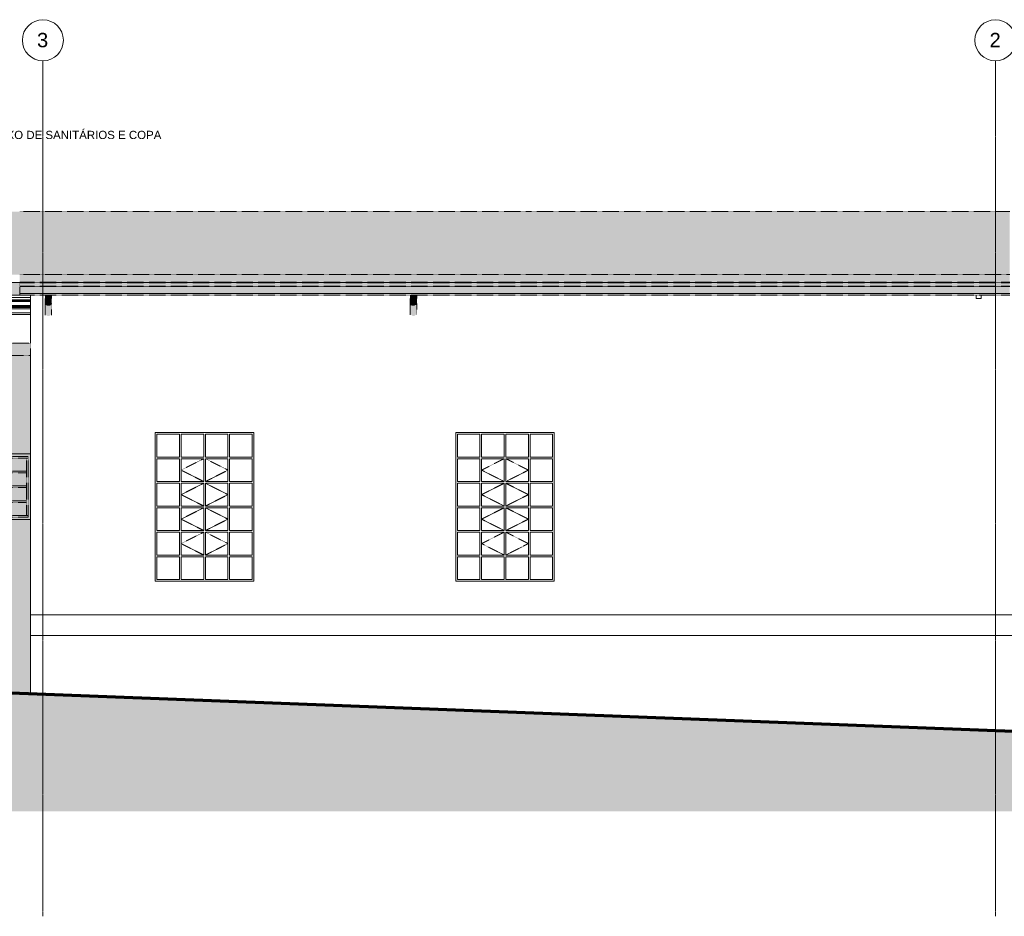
# Model space of a CAD drawing. Header units: millimetres. Extents: x -5998 to 63709, y -2391 to 8822.
# Tile 13 of 256: x 9919 to 21914, y -2391 to 8528. Entities that reach past the tile are written whole.
import ezdxf

# ---------------------------------------------------------------- set-up
doc = ezdxf.new("R2010")
doc.units = ezdxf.units.MM
for name, pattern in [('_Tracejado médio', [4, 3, -1]), ('_Tracejado pequeno', [2.25, 1.5, -0.75]), ('_Traço - ponto', [16, 12, -2, 0, -2])]:
    doc.linetypes.add(name, pattern=pattern)
for name, color, linetype, lineweight in [('A-FLOR', 192, 'Continuous', 18), ('A-FLOR-PATT', 8, 'Continuous', 25), ('A-GENM', 13, 'Continuous', 18), ('A-GLAZ', 151, 'Continuous', 18), ('A-GLAZ-CWMG', 51, 'Continuous', 18), ('A-GLAZ-HDLN', 1, '_Tracejado pequeno', 18), ('A-ROOF', 132, 'Continuous', 25), ('A-ROOF-OTLN', 132, 'Continuous', 25), ('A-ROOF-PATT', 132, 'Continuous', 25), ('A-WALL', 113, 'Continuous', 25), ('G-ANNO-TEXT', 231, 'Continuous', 9), ('S-GRID', 1, 'Continuous', 9), ('S-GRID-IDEN', 1, 'Continuous', 9)]:
    doc.layers.add(name, color=color, linetype=linetype, lineweight=lineweight)
doc.styles.add('Arial_2', font='arial.ttf', dxfattribs={"height": 175})
doc.styles.add('Arial_3', font='arial.ttf', dxfattribs={"height": 100})

# ---------------------------------------------------------------- blocks, each defined once
blk = doc.blocks.new('Janelas_J2 e J4 - J4 - 1_2 x 1_81-4330366-ELEVAÇÃO 3 - MANTER _ DEMOLIR')
at = {"layer": 'A-GLAZ'}
for p, q in [((15251, 3202), (15251, 3480)), ((15251, 3480), (15526, 3480)), ((15526, 3480), (15526, 3202)), ((15546, 3202), (15546, 3480)), ((15546, 3480), (15821, 3480)), ((15821, 3480), (15821, 3202)), ((15841, 3202), (15841, 3480)), ((15841, 3480), (16116, 3480)), ((16116, 3480), (16116, 3202)), ((16136, 3202), (16136, 3480)), ((16136, 3480), (16411, 3480)), ((16411, 3480), (16411, 3202)), ((15526, 3202), (15251, 3202)), ((15251, 2903), (15251, 3182)), ((15251, 3182), (15526, 3182)), ((15526, 3182), (15526, 2903)), ((15821, 3202), (15546, 3202)), ((15546, 2903), (15546, 3182)), ((15546, 3182), (15821, 3182)), ((15821, 3182), (15821, 2903)), ((16116, 3202), (15841, 3202)), ((15841, 2903), (15841, 3182)), ((15841, 3182), (16116, 3182)), ((16116, 3182), (16116, 2903)), ((16411, 3202), (16136, 3202)), ((16136, 2903), (16136, 3182)), ((16136, 3182), (16411, 3182)), ((16411, 3182), (16411, 2903)), ((15526, 2903), (15251, 2903)), ((15251, 2605), (15251, 2883)), ((15251, 2883), (15526, 2883)), ((15526, 2883), (15526, 2605)), ((15821, 2903), (15546, 2903)), ((15546, 2605), (15546, 2883)), ((15546, 2883), (15821, 2883)), ((15821, 2883), (15821, 2605)), ((16116, 2903), (15841, 2903)), ((15841, 2605), (15841, 2883)), ((15841, 2883), (16116, 2883)), ((16116, 2883), (16116, 2605)), ((16411, 2903), (16136, 2903)), ((16136, 2605), (16136, 2883)), ((16136, 2883), (16411, 2883)), ((16411, 2883), (16411, 2605)), ((15526, 2605), (15251, 2605)), ((15251, 2307), (15251, 2585)), ((15251, 2585), (15526, 2585)), ((15526, 2585), (15526, 2307)), ((15821, 2605), (15546, 2605)), ((15546, 2307), (15546, 2585)), ((15546, 2585), (15821, 2585)), ((15821, 2585), (15821, 2307)), ((16116, 2605), (15841, 2605)), ((15841, 2307), (15841, 2585)), ((15841, 2585), (16116, 2585)), ((16116, 2585), (16116, 2307)), ((16411, 2605), (16136, 2605)), ((16136, 2307), (16136, 2585)), ((16136, 2585), (16411, 2585)), ((16411, 2585), (16411, 2307)), ((15526, 2307), (15251, 2307)), ((15251, 2008), (15251, 2287)), ((15251, 2287), (15526, 2287)), ((15526, 2287), (15526, 2008)), ((15821, 2307), (15546, 2307)), ((15546, 2008), (15546, 2287)), ((15546, 2287), (15821, 2287)), ((15821, 2287), (15821, 2008)), ((16116, 2307), (15841, 2307)), ((15841, 2008), (15841, 2287)), ((15841, 2287), (16116, 2287)), ((16116, 2287), (16116, 2008)), ((16411, 2307), (16136, 2307)), ((16136, 2008), (16136, 2287)), ((16136, 2287), (16411, 2287)), ((16411, 2287), (16411, 2008)), ((15526, 2008), (15251, 2008)), ((15251, 1710), (15251, 1988)), ((15251, 1988), (15526, 1988)), ((15526, 1988), (15526, 1710)), ((15821, 2008), (15546, 2008)), ((15546, 1710), (15546, 1988)), ((15546, 1988), (15821, 1988)), ((15821, 1988), (15821, 1710)), ((16116, 2008), (15841, 2008)), ((15841, 1710), (15841, 1988)), ((15841, 1988), (16116, 1988)), ((16116, 1988), (16116, 1710)), ((16411, 2008), (16136, 2008)), ((16136, 1710), (16136, 1988)), ((16136, 1988), (16411, 1988)), ((16411, 1988), (16411, 1710)), ((15526, 1710), (15251, 1710)), ((15821, 1710), (15546, 1710)), ((16116, 1710), (15841, 1710)), ((16411, 1710), (16136, 1710))]:
    blk.add_line(p, q, dxfattribs=at)
at = {"layer": 'A-GLAZ-HDLN'}
for p, q in [((15821, 3182), (15546, 3043)), ((15841, 3182), (16116, 3043)), ((15546, 3043), (15821, 2903)), ((16116, 3043), (15841, 2903)), ((15821, 2883), (15546, 2744)), ((15841, 2883), (16116, 2744)), ((15546, 2744), (15821, 2605)), ((16116, 2744), (15841, 2605)), ((15821, 2585), (15546, 2446)), ((15841, 2585), (16116, 2446)), ((15546, 2446), (15821, 2307)), ((16116, 2446), (15841, 2307)), ((15821, 2287), (15546, 2148)), ((15841, 2287), (16116, 2148)), ((15546, 2148), (15821, 2008)), ((16116, 2148), (15841, 2008))]:
    blk.add_line(p, q, dxfattribs=at)
blk = doc.blocks.new('Janelas_J2 e J4 - J4 - 1_2 x 1_81-4330367-ELEVAÇÃO 3 - MANTER _ DEMOLIR')
at = {"layer": 'A-GLAZ'}
for p, q in [((11591, 3202), (11591, 3480)), ((11591, 3480), (11866, 3480)), ((11866, 3480), (11866, 3202)), ((11886, 3202), (11886, 3480)), ((11886, 3480), (12161, 3480)), ((12161, 3480), (12161, 3202)), ((12181, 3202), (12181, 3480)), ((12181, 3480), (12456, 3480)), ((12456, 3480), (12456, 3202)), ((12476, 3202), (12476, 3480)), ((12476, 3480), (12751, 3480)), ((12751, 3480), (12751, 3202)), ((11866, 3202), (11591, 3202)), ((11591, 2903), (11591, 3182)), ((11591, 3182), (11866, 3182)), ((11866, 3182), (11866, 2903)), ((12161, 3202), (11886, 3202)), ((11886, 2903), (11886, 3182)), ((11886, 3182), (12161, 3182)), ((12161, 3182), (12161, 2903)), ((12456, 3202), (12181, 3202)), ((12181, 2903), (12181, 3182)), ((12181, 3182), (12456, 3182)), ((12456, 3182), (12456, 2903)), ((12751, 3202), (12476, 3202)), ((12476, 2903), (12476, 3182)), ((12476, 3182), (12751, 3182)), ((12751, 3182), (12751, 2903)), ((11866, 2903), (11591, 2903)), ((11591, 2605), (11591, 2883)), ((11591, 2883), (11866, 2883)), ((11866, 2883), (11866, 2605)), ((12161, 2903), (11886, 2903)), ((11886, 2605), (11886, 2883)), ((11886, 2883), (12161, 2883)), ((12161, 2883), (12161, 2605)), ((12456, 2903), (12181, 2903)), ((12181, 2605), (12181, 2883)), ((12181, 2883), (12456, 2883)), ((12456, 2883), (12456, 2605)), ((12751, 2903), (12476, 2903)), ((12476, 2605), (12476, 2883)), ((12476, 2883), (12751, 2883)), ((12751, 2883), (12751, 2605)), ((11866, 2605), (11591, 2605)), ((11591, 2307), (11591, 2585)), ((11591, 2585), (11866, 2585)), ((11866, 2585), (11866, 2307)), ((12161, 2605), (11886, 2605)), ((11886, 2307), (11886, 2585)), ((11886, 2585), (12161, 2585)), ((12161, 2585), (12161, 2307)), ((12456, 2605), (12181, 2605)), ((12181, 2307), (12181, 2585)), ((12181, 2585), (12456, 2585)), ((12456, 2585), (12456, 2307)), ((12751, 2605), (12476, 2605)), ((12476, 2307), (12476, 2585)), ((12476, 2585), (12751, 2585)), ((12751, 2585), (12751, 2307)), ((11866, 2307), (11591, 2307)), ((11591, 2008), (11591, 2287)), ((11591, 2287), (11866, 2287)), ((11866, 2287), (11866, 2008)), ((12161, 2307), (11886, 2307)), ((11886, 2008), (11886, 2287)), ((11886, 2287), (12161, 2287)), ((12161, 2287), (12161, 2008)), ((12456, 2307), (12181, 2307)), ((12181, 2008), (12181, 2287)), ((12181, 2287), (12456, 2287)), ((12456, 2287), (12456, 2008)), ((12751, 2307), (12476, 2307)), ((12476, 2008), (12476, 2287)), ((12476, 2287), (12751, 2287)), ((12751, 2287), (12751, 2008)), ((11866, 2008), (11591, 2008)), ((11591, 1988), (11591, 1710)), ((11591, 1988), (11866, 1988)), ((11866, 1710), (11866, 1988)), ((12161, 2008), (11886, 2008)), ((11886, 1988), (11886, 1710)), ((11886, 1988), (12161, 1988)), ((12161, 1710), (12161, 1988)), ((12456, 2008), (12181, 2008)), ((12181, 1988), (12181, 1710)), ((12181, 1988), (12456, 1988)), ((12456, 1710), (12456, 1988)), ((12751, 2008), (12476, 2008)), ((12476, 1988), (12476, 1710)), ((12476, 1988), (12751, 1988)), ((12751, 1710), (12751, 1988)), ((11591, 1710), (11866, 1710)), ((11886, 1710), (12161, 1710)), ((12181, 1710), (12456, 1710)), ((12476, 1710), (12751, 1710))]:
    blk.add_line(p, q, dxfattribs=at)
at = {"layer": 'A-GLAZ-HDLN'}
for p, q in [((12161, 3182), (11886, 3043)), ((12181, 3182), (12456, 3043)), ((11886, 3043), (12161, 2903)), ((12456, 3043), (12181, 2903)), ((12161, 2883), (11886, 2744)), ((12181, 2883), (12456, 2744)), ((11886, 2744), (12161, 2605)), ((12456, 2744), (12181, 2605)), ((12161, 2585), (11886, 2446)), ((12181, 2585), (12456, 2446)), ((11886, 2446), (12161, 2307)), ((12456, 2446), (12181, 2307)), ((12161, 2287), (11886, 2148)), ((12181, 2287), (12456, 2148)), ((11886, 2148), (12161, 2008)), ((12456, 2148), (12181, 2008))]:
    blk.add_line(p, q, dxfattribs=at)
blk = doc.blocks.new('JANELA - Paineis _1x3_ 0_50 x _80-4010621-ELEVAÇÃO 3 - MANTER _ DEMOLIR')
at = {"layer": 'A-GENM', "linetype": '_Tracejado médio'}
for points in [[(9650, 3190), (10021, 3190), (10021, 3210), (9581, 3210), (9581, 3190), (9601, 3190)], [(9601, 2490), (9601, 3190), (9581, 3190), (9581, 2490)], [(10021, 2490), (10021, 3190), (10001, 3190), (10001, 2490)], [(10001, 3010), (10001, 3030), (9601, 3030), (9601, 3010), (9821, 3010)], [(9601, 2830), (10001, 2830), (10001, 2850), (9601, 2850)], [(9601, 2650), (10001, 2650), (10001, 2670), (9601, 2670)], [(9581, 2470), (10021, 2470), (10021, 2490), (9581, 2490)]]:
    blk.add_hatch(color=41, dxfattribs=at).paths.add_polyline_path(points, flags=0)
at = {"layer": 'A-GLAZ', "linetype": '_Tracejado médio'}
h = blk.add_hatch(color=41, dxfattribs=at)
h.paths.add_polyline_path([(10051, 2440), (10051, 3240), (9551, 3240), (9551, 2440)], flags=0)
h.paths.add_polyline_path([(10021, 2470), (9581, 2470), (9581, 3210), (10021, 3210), (10021, 2986)], flags=0)
h = blk.add_hatch(color=41, dxfattribs=at)
h.paths.add_polyline_path([(9601, 2490), (10001, 2490), (10001, 2650), (9601, 2650)], flags=0)
h.paths.add_polyline_path([(10001, 2670), (10001, 2830), (9601, 2830), (9601, 2670)], flags=0)
h.paths.add_polyline_path([(9601, 2850), (10001, 2850), (10001, 3010), (9601, 3010), (9601, 2986)], flags=0)
h.paths.add_polyline_path([(9650, 3030), (10001, 3030), (10001, 3190), (9601, 3190), (9601, 3030)], flags=0)
at = {"layer": 'A-GENM', "color": 30, "linetype": '_Tracejado médio'}
for p, q in [((9581, 3190), (9601, 3190)), ((9601, 2490), (9601, 3190)), ((10001, 3190), (9601, 3190)), ((10001, 3190), (10021, 3190)), ((10001, 3190), (10001, 2490)), ((9601, 3030), (10001, 3030)), ((10001, 3010), (9601, 3010)), ((9601, 2850), (10001, 2850)), ((10001, 2830), (9601, 2830)), ((9601, 2670), (10001, 2670)), ((10001, 2650), (9601, 2650)), ((9601, 2490), (9581, 2490)), ((9601, 2490), (10001, 2490)), ((10021, 2490), (10001, 2490))]:
    blk.add_line(p, q, dxfattribs=at)
at = {"layer": 'A-GLAZ', "color": 30, "linetype": '_Tracejado médio'}
for p, q in [((10051, 3240), (9551, 3240)), ((9581, 3210), (10021, 3210)), ((9581, 2470), (9581, 3210)), ((10021, 3210), (10021, 2470)), ((9551, 2440), (10051, 2440)), ((10021, 2470), (9581, 2470))]:
    blk.add_line(p, q, dxfattribs=at)
blk = doc.blocks.new('Generic Models 24 - Generic Models 24-3312760-ELEVAÇÃO 3 - MANTER _ DEMOLIR')
at = {"layer": 'A-GENM', "linetype": '_Tracejado médio'}
h = blk.add_hatch(color=41, dxfattribs=at)
h.paths.add_polyline_path([(7157, 5078), (7157, 5174), (7117, 5174), (7117, 5097), (7147, 5083)], flags=0)
h.paths.add_polyline_path([(7146, 5179), (7157, 5179), (7157, 5183), (7117, 5183), (7117, 5179), (7137, 5179)], flags=0)
h = blk.add_hatch(color=41, dxfattribs=at)
h.paths.add_polyline_path([(7197, 5058), (7197, 5174), (7157, 5174), (7157, 5078), (7196, 5059)], flags=0)
h.paths.add_polyline_path([(7177, 5179), (7197, 5179), (7197, 5183), (7157, 5183), (7157, 5179), (7167, 5179)], flags=0)
for points in [[(7566, 5075), (7577, 5075), (7586, 5077), (7594, 5080), (7601, 5084), (7605, 5089), (7606, 5094), (7606, 5174), (7526, 5174), (7526, 5094), (7528, 5089), (7532, 5084), (7538, 5080), (7546, 5077), (7556, 5075)], [(10267, 5051), (10278, 5052), (10287, 5054), (10296, 5057), (10302, 5061), (10306, 5066), (10307, 5071), (10307, 5175), (10227, 5175), (10227, 5071), (10229, 5066), (10233, 5061), (10239, 5057), (10247, 5054), (10257, 5052)], [(14716, 5051), (14726, 5052), (14736, 5054), (14744, 5057), (14751, 5061), (14755, 5066), (14756, 5071), (14756, 5175), (14676, 5175), (14676, 5071), (14677, 5066), (14681, 5061), (14688, 5057), (14696, 5054), (14706, 5052)], [(6771, 4773), (7157, 5078), (7117, 5097), (6771, 4824), (6771, 4775)], [(6771, 4722), (7197, 5058), (7157, 5078), (6771, 4773), (6771, 4722)], [(7566, 4713), (7577, 4715), (7587, 4720), (7595, 4728), (7601, 4739), (7605, 4752), (7606, 4764), (7606, 5094), (7605, 5089), (7601, 5084), (7594, 5080), (7586, 5077), (7577, 5075), (7566, 5075), (7556, 5075), (7544, 5078), (7538, 5080), (7532, 5084), (7528, 5089), (7526, 5094), (7526, 4764), (7528, 4751), (7532, 4738), (7538, 4728), (7546, 4720), (7556, 4715), (7566, 4713)], [(10267, 4920), (10278, 4921), (10287, 4926), (10296, 4935), (10302, 4945), (10306, 4957), (10307, 4971), (10307, 5071), (10306, 5066), (10302, 5061), (10296, 5057), (10287, 5054), (10278, 5052), (10267, 5051), (10257, 5052), (10247, 5054), (10239, 5057), (10233, 5061), (10229, 5066), (10227, 5071), (10227, 4971), (10229, 4957), (10233, 4945), (10239, 4935), (10247, 4926), (10257, 4921), (10264, 4920)], [(14716, 4920), (14728, 4922), (14737, 4928), (14745, 4936), (14751, 4945), (14755, 4957), (14756, 4971), (14756, 5071), (14755, 5066), (14751, 5061), (14744, 5057), (14736, 5054), (14726, 5052), (14716, 5051), (14706, 5052), (14696, 5054), (14688, 5057), (14681, 5061), (14677, 5066), (14676, 5071), (14676, 4971), (14677, 4957), (14681, 4945), (14688, 4935), (14696, 4926), (14706, 4921), (14715, 4920)]]:
    blk.add_hatch(color=41, dxfattribs=at).paths.add_polyline_path(points, flags=0)
at = {"layer": 'A-GENM', "color": 30, "linetype": '_Tracejado médio'}
for p, q in [((7117, 5183), (7117, 5179)), ((7117, 5183), (7157, 5183)), ((7117, 5174), (7117, 5097)), ((7157, 5183), (7197, 5183)), ((7197, 5179), (7197, 5183)), ((7197, 5058), (7197, 5174)), ((7526, 5174), (7526, 5094)), ((7606, 5094), (7606, 5174)), ((10227, 5175), (10227, 5071)), ((10307, 5071), (10307, 5175)), ((14676, 5175), (14676, 5071)), ((14756, 5071), (14756, 5175)), ((7117, 5097), (6771, 4824)), ((6771, 4722), (7197, 5058)), ((7526, 5094), (7526, 4732)), ((7606, 4732), (7606, 5094)), ((10227, 5071), (10227, 4930)), ((10307, 4930), (10307, 5071)), ((14676, 5071), (14676, 4933)), ((14756, 4933), (14756, 5071))]:
    blk.add_line(p, q, dxfattribs=at)
for points, knots in [([(7117, 5097), (7117, 5097), (7118, 5097), (7122, 5095), (7127, 5092), (7133, 5089), (7139, 5087), (7147, 5083), (7154, 5079), (7157, 5078)], [0.5, 0.5, 0.5, 0.5, 0.5833333, 0.6666667, 0.75, 0.7916667, 0.8333333, 0.9166667, 1, 1, 1, 1]), ([(7157, 5078), (7161, 5076), (7168, 5073), (7176, 5069), (7182, 5066), (7187, 5063), (7192, 5061), (7196, 5059), (7197, 5058), (7197, 5058)], [0, 0, 0, 0, 0.0833333, 0.1666667, 0.2083333, 0.25, 0.3333333, 0.4166667, 0.5, 0.5, 0.5, 0.5]), ([(7526, 5094), (7526, 5092), (7527, 5089), (7530, 5085), (7534, 5082), (7539, 5080), (7546, 5077), (7556, 5075), (7566, 5075), (7577, 5075), (7586, 5077), (7593, 5080), (7598, 5082), (7602, 5085), (7605, 5089), (7606, 5092), (7606, 5094)], [0, 0, 0, 0, 0.083333, 0.166667, 0.208333, 0.25, 0.333333, 0.416667, 0.5, 0.583333, 0.666667, 0.75, 0.791667, 0.833333, 0.916667, 1, 1, 1, 1]), ([(10227, 5071), (10227, 5069), (10228, 5066), (10232, 5062), (10236, 5059), (10240, 5056), (10247, 5054), (10257, 5052), (10267, 5051), (10278, 5052), (10288, 5054), (10295, 5056), (10299, 5059), (10303, 5062), (10306, 5066), (10307, 5069), (10307, 5071)], [0, 0, 0, 0, 0.083333, 0.166667, 0.208333, 0.25, 0.333333, 0.416667, 0.5, 0.583333, 0.666667, 0.75, 0.791667, 0.833333, 0.916667, 1, 1, 1, 1]), ([(14676, 5071), (14676, 5069), (14677, 5066), (14680, 5062), (14684, 5059), (14689, 5056), (14696, 5054), (14705, 5052), (14716, 5051), (14726, 5052), (14736, 5054), (14743, 5056), (14748, 5059), (14752, 5062), (14755, 5066), (14756, 5069), (14756, 5071)], [0, 0, 0, 0, 0.083333, 0.166667, 0.208333, 0.25, 0.333333, 0.416667, 0.5, 0.583333, 0.666667, 0.75, 0.791667, 0.833333, 0.916667, 1, 1, 1, 1])]:
    blk.add_open_spline(points, degree=3, knots=knots, dxfattribs=at)
blk = doc.blocks.new('Rectangular Mullion - 6x12 cm 2-4090239-ELEVAÇÃO 3 - MANTER _ DEMOLIR')
at = {"layer": 'A-GLAZ-CWMG'}
for p, q in [((21571, 5329), (21571, 5330)), ((21571, 5175), (21571, 5132)), ((21631, 5132), (21631, 5175)), ((21571, 5132), (21631, 5132))]:
    blk.add_line(p, q, dxfattribs=at)
blk = doc.blocks.new('ORNAMENTO SUPERIOR - ORNAMENTO SUPERIOR-4323885-ELEVAÇÃO 3 - MANTER _ DEMOLIR')
at = {"layer": 'A-GENM'}
for p, q in [((7100, 5329), (10051, 5329)), ((7606, 5147), (10051, 5147)), ((10051, 5117), (7606, 5117)), ((10051, 5107), (7606, 5107)), ((10051, 5097), (7606, 5097)), ((10051, 5047), (7606, 5047)), ((7606, 5042), (10051, 5042)), ((7606, 5032), (10051, 5032)), ((10051, 5024), (7606, 5024)), ((10051, 5009), (7606, 5009)), ((10051, 4959), (7606, 4959)), ((10051, 4939), (7606, 4939))]:
    blk.add_line(p, q, dxfattribs=at)
blk = doc.blocks.new('Embasamento - Embasamento-4325691-ELEVAÇÃO 3 - MANTER _ DEMOLIR')
at = {"layer": 'A-GENM'}
for p, q in [((10051, 1280), (22016, 1280)), ((10051, 1280), (10051, 1030)), ((10051, 1030), (22066, 1030)), ((10051, 1030), (10051, 317))]:
    blk.add_line(p, q, dxfattribs=at)
blk = doc.blocks.new('Grid - Head Grid-11506-ELEVAÇÃO 3 - MANTER _ DEMOLIR')
at = {"layer": 'S-GRID-IDEN'}
blk.add_circle((29896, 8278), 250, dxfattribs=at)

msp = doc.modelspace()

# ---------------------------------------------------------------- hatches: boundary and pattern name
at = {"layer": 'A-FLOR-PATT', "lineweight": 18}
h = msp.add_hatch(dxfattribs=at)
h.set_pattern_fill('FP_1', color=256, style=0, pattern_type=2)
h.set_pattern_definition([(0, (11188.6, 0), (317.5, 317.5), [317.5, -317.5]), (0, (11188.6, 119.06), (317.5, 317.5), [317.5, -317.5]), (0, (11188.6, 238.12), (317.5, 317.5), [317.5, -317.5]), (90, (11228.27, 277.8), (-317.5, 317.5), [317.5, -317.5]), (90, (11347.34, 277.8), (-317.5, 317.5), [317.5, -317.5]), (90, (11466.4, 277.8), (-317.5, 317.5), [317.5, -317.5])])
h.paths.add_polyline_path([(13261, -1112), (30066, -1112), (30066, -450), (-3349, 830), (-3349, -1112), (10854, -1112)], flags=0)
at = {"layer": 'A-ROOF'}
for color, points in [(254, [(15668, 5330), (21981, 5330), (21981, 5426), (9919, 5426), (9919, 5330), (15067, 5330)]), (41, [(1381, 4440), (10051, 4440), (10051, 4590), (1381, 4590), (1381, 4523)])]:
    msp.add_hatch(color=color, dxfattribs=at).paths.add_polyline_path(points, flags=0)
at = {"layer": 'A-ROOF-OTLN'}
for points in [[(8597, 5193), (9919, 5193), (9919, 5279), (7299, 5279), (7296, 5257), (7287, 5235), (7274, 5218), (7256, 5205), (7236, 5196), (7213, 5193), (8522, 5193)], [(9876, 5279), (9919, 5279), (9919, 5282), (7318, 5282), (7299, 5279), (9800, 5279)], [(9876, 5282), (9919, 5282), (9919, 5322), (7322, 5322), (7319, 5282), (9800, 5282)], [(15067, 5284), (21981, 5284), (21981, 5323), (9919, 5323), (9919, 5284), (14766, 5284)], [(21913, 5280), (21981, 5280), (21981, 5284), (9919, 5284), (9919, 5280), (21837, 5280)], [(20333, 5195), (21981, 5195), (21981, 5280), (9919, 5280), (9919, 5195), (20257, 5195)], [(9919, 5174), (9919, 5193), (7213, 5193), (7210, 5174), (9876, 5174)], [(21913, 5175), (21981, 5175), (21981, 5195), (9919, 5195), (9919, 5175), (21837, 5175)], [(10051, 5174), (10051, 5175), (9919, 5175), (9919, 5174), (10026, 5174)]]:
    msp.add_hatch(color=254, dxfattribs=at).paths.add_polyline_path(points, flags=0)
at = {"layer": 'A-ROOF-PATT'}
for points in [[(7844, 5425), (9919, 5425), (9919, 6189), (6786, 6189), (6786, 5504), (7100, 5425), (7544, 5425)], [(9919, 5426), (21981, 5426), (21981, 6194), (9919, 6194), (9919, 5547)], [(19120, 5329), (19114, 5330), (12506, 5330), (12498, 5329), (18996, 5329)]]:
    msp.add_hatch(color=254, dxfattribs=at).paths.add_polyline_path(points, flags=0)
h = msp.add_hatch(color=254, dxfattribs=at)
h.paths.add_polyline_path([(12358, 5329), (12500, 5329), (12506, 5330), (10351, 5330), (10351, 5329), (12057, 5329)], flags=0)
h.paths.add_polyline_path([(9951, 5329), (10051, 5329), (10051, 5330), (9919, 5330), (9919, 5329)], flags=0)
at = {"layer": 'A-ROOF-PATT', "lineweight": 18}
msp.add_hatch(color=41, dxfattribs=at).paths.add_polyline_path([(21571, 5329), (21571, 5330), (19114, 5330), (19120, 5329), (21386, 5329)], flags=0)
at = {"layer": 'A-WALL'}
h = msp.add_hatch(color=41, dxfattribs=at)
h.paths.add_polyline_path([(10051, 317), (10051, 2440), (9551, 2440), (9551, 336), (9986, 319)], flags=0)
h.paths.add_polyline_path([(9551, 3240), (10051, 3240), (10051, 4440), (9551, 4440), (9551, 4010)], flags=0)

# ---------------------------------------------------------------- linework, layer by layer
at = {"layer": 'A-FLOR', "lineweight": 70}
msp.add_line((30066, -450), (-3349, 830), dxfattribs=at)
at = {"layer": 'A-ROOF', "color": 30, "linetype": '_Tracejado médio', "lineweight": 18}
for p, q in [((9919, 6194), (16133, 6194)), ((16133, 6194), (21981, 6194)), ((16133, 6194), (16133, 6194)), ((9919, 5426), (21981, 5426)), ((7100, 5329), (10051, 5329)), ((21981, 5330), (9919, 5330)), ((10351, 5329), (12500, 5329)), ((12500, 5329), (12506, 5330)), ((19114, 5330), (19120, 5329)), ((1381, 4590), (10051, 4590)), ((10051, 4590), (10051, 4440)), ((10051, 4440), (1381, 4440))]:
    msp.add_line(p, q, dxfattribs=at)
at = {"layer": 'A-ROOF-OTLN', "color": 30, "linetype": '_Tracejado médio', "lineweight": 18}
for p, q in [((9919, 5174), (9919, 5324)), ((21981, 5324), (9919, 5324)), ((21981, 5324), (9919, 5324)), ((21981, 5323), (9919, 5323)), ((21981, 5284), (9919, 5284)), ((21981, 5280), (9919, 5280)), ((10051, 5174), (7102, 5174)), ((9919, 5195), (21981, 5195)), ((21981, 5195), (9919, 5195)), ((21981, 5175), (9919, 5175))]:
    msp.add_line(p, q, dxfattribs=at)
at = {"layer": 'A-WALL', "lineweight": 18}
for p, q in [((10051, 5324), (10051, 5330)), ((10351, 5330), (10351, 5329)), ((21631, 5329), (10351, 5329)), ((21631, 5329), (21631, 5330)), ((10051, 4590), (10051, 5175)), ((10051, 1280), (10051, 4440)), ((11571, 1690), (11571, 3500)), ((11571, 3500), (12771, 3500)), ((12771, 3500), (12771, 1690)), ((15231, 1690), (15231, 3500)), ((15231, 3500), (16431, 3500)), ((16431, 3500), (16431, 1690)), ((12771, 1690), (11571, 1690)), ((16431, 1690), (15231, 1690))]:
    msp.add_line(p, q, dxfattribs=at)
at = {"layer": 'A-WALL', "color": 30, "linetype": '_Tracejado médio', "lineweight": 18}
for p, q in [((9551, 3240), (10051, 3240)), ((10051, 2440), (9551, 2440))]:
    msp.add_line(p, q, dxfattribs=at)
at = {"layer": 'S-GRID', "linetype": '_Traço - ponto'}
for p, q in [((10201, -2391), (10201, 8028)), ((21806, -2391), (21806, 8028))]:
    msp.add_line(p, q, dxfattribs=at)

# ---------------------------------------------------------------- block references
at = {"layer": 'A-GENM'}
for name in ['ORNAMENTO SUPERIOR - ORNAMENTO SUPERIOR-4323885-ELEVAÇÃO 3 - MANTER _ DEMOLIR', 'Embasamento - Embasamento-4325691-ELEVAÇÃO 3 - MANTER _ DEMOLIR']:
    msp.add_blockref(name, (0, 0), dxfattribs=at)
at = {"layer": 'A-GENM', "color": 30, "linetype": '_Tracejado médio'}
msp.add_blockref('Generic Models 24 - Generic Models 24-3312760-ELEVAÇÃO 3 - MANTER _ DEMOLIR', (0, 0), dxfattribs=at)
at = {"layer": 'A-GLAZ'}
for name in ['Janelas_J2 e J4 - J4 - 1_2 x 1_81-4330367-ELEVAÇÃO 3 - MANTER _ DEMOLIR', 'Janelas_J2 e J4 - J4 - 1_2 x 1_81-4330366-ELEVAÇÃO 3 - MANTER _ DEMOLIR']:
    msp.add_blockref(name, (0, 0), dxfattribs=at)
at = {"layer": 'A-GLAZ', "color": 30, "linetype": '_Tracejado médio'}
msp.add_blockref('JANELA - Paineis _1x3_ 0_50 x _80-4010621-ELEVAÇÃO 3 - MANTER _ DEMOLIR', (0, 0), dxfattribs=at)
at = {"layer": 'A-GLAZ-CWMG'}
msp.add_blockref('Rectangular Mullion - 6x12 cm 2-4090239-ELEVAÇÃO 3 - MANTER _ DEMOLIR', (0, 0), dxfattribs=at)
at = {"layer": 'S-GRID-IDEN'}
for p in [(-19695, 0), (-8090, 0)]:
    msp.add_blockref('Grid - Head Grid-11506-ELEVAÇÃO 3 - MANTER _ DEMOLIR', p, dxfattribs=at)

# ---------------------------------------------------------------- texts
at = {"layer": 'G-ANNO-TEXT', "color": 7, "insert": (8346, 7175), "char_height": 100, "width": 4120.67, "attachment_point": 1, "style": 'Arial_3'}
msp.add_mtext('DEMOLIÇÃO DO ANEXO DE SANITÁRIOS E COPA ', dxfattribs=at)
at = {"layer": 'S-GRID-IDEN', "char_height": 175, "width": 168.35, "attachment_point": 1, "style": 'Arial_2'}
for s, insert in [('3', (10130, 8368)), ('2', (21735, 8368))]:
    msp.add_mtext(s, dxfattribs=dict(at, insert=insert))

doc.saveas('drawing.dxf')
